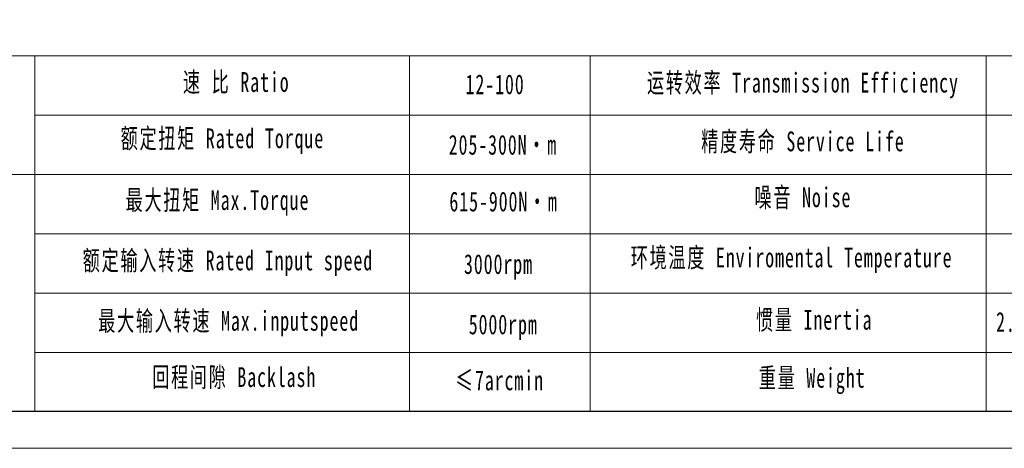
# Model space of a CAD drawing. Header units: millimetres. Extents: x 8145 to 8986, y -564 to 31.
# Tile 2 of 6: x 8288 to 8554, y -564 to -448. Entities that reach past the tile are written whole.
import ezdxf

# ---------------------------------------------------------------- set-up
doc = ezdxf.new("R2010")
doc.units = ezdxf.units.MM
doc.layers.get('0').update_dxf_attribs({"lineweight": 18})
doc.layers.add('SLD-0', color=7, linetype='Continuous', lineweight=18)
doc.layers.add('图框_外框线', color=7, linetype='Continuous', lineweight=18)
doc.styles.add('标准', font='txt', dxfattribs={"width": 0.667})

msp = doc.modelspace()

# ---------------------------------------------------------------- linework, layer by layer
for p, q in [((8291.77, -457.4), (8291.77, -553.57)), ((8393.28, -457.4), (8393.28, -553.57))]:
    msp.add_line(p, q)
at = {"layer": 'SLD-0'}
for p, q in [((8442.19, -457.4), (8442.19, -553.55)), ((8549.45, -457.4), (8549.45, -553.56))]:
    msp.add_line(p, q, dxfattribs=at)
at = {"layer": '图框_外框线'}
for p, q in [((8219.22, -457.4), (8976.24, -457.4)), ((8291.77, -473.45), (8717.23, -473.45)), ((8219.22, -489.49), (8976.24, -489.49)), ((8291.77, -505.53), (8976.24, -505.53)), ((8291.77, -521.58), (8976.24, -521.58)), ((8291.77, -537.62), (8976.24, -537.62))]:
    msp.add_line(p, q, dxfattribs=at)
at = {"layer": '图框_外框线', "color": 3}
msp.add_lwpolyline([(8144.9, -563.57), (8986.26, -563.57), (8986.26, 31.38), (8144.9, 31.38)], close=True, dxfattribs=at)
at = {"layer": '图框_外框线', "color": 3, "lineweight": 25}
msp.add_lwpolyline([(8194.98, -553.56), (8976.24, -553.56), (8976.24, 21.37), (8194.98, 21.37)], close=True, dxfattribs=at)

# ---------------------------------------------------------------- texts
at = {"layer": 'SLD-0', "color": 1, "char_height": 5.3478, "attachment_point": 2, "style": '标准'}
for s, insert, width in [('\\T1.1;速 比 Ratio', (8346.33, -461.81), 43.6968), ('\\T1.1;运转效率 Transmission Efficiency', (8499.79, -461.98), 90.879), ('\\pxqc;{\\T1.1;12-100}', (8416.42, -462.43), 22.7379), ('\\T1.1;额定扭矩 Rated Torque', (8342.57, -477.03), 94.9496), ('\\T1.1;精度寿命 Service Life', (8499.79, -477.87), 71.3335), ('{\\T1.1;205-300N·m}', (8418.54, -478.78), 44.2942), ('\\T1.1;最大扭矩 Max.Torque', (8341.25, -493.74), 63.1261), ('\\T1.1;噪音 Noise', (8499.79, -493), 47.1892), ('{\\T1.1;615-900N·m}', (8418.73, -494.14), 53.1868), ('\\T1.1;额定输入转速 Rated Input speed', (8344.07, -510.08), 83.9257), ('{\\T1.1;环境温度 Enviromental Temperature}', (8496.73, -509.28), 145.8192), ('\\T1.1;3000rpm', (8417.34, -511.06), 36.8489), ('\\T1.1;最大输入转速 Max.inputspeed ', (8344.26, -526.42), 84.4105), ('\\T1.1;5000rpm', (8418.62, -527.39), 116.9351), ('\\T1.1;惯量 Inertia', (8502.86, -526.13), 48.3138), ('{\\T1.1;2.57-2.58kg.cm²}', (8571.87, -526.71), 81.8149), ('\\T1.1;回程间隙 Backlash', (8345.77, -541.64), 68.4436), ('\\T1.1;重量 Weight', (8502.29, -541.83), 41.5838), ('{\\T1.1;≤7arcmin }', (8417.64, -542.52), 41.1382)]:
    msp.add_mtext(s, dxfattribs=dict(at, insert=insert, width=width))

# ---------------------------------------------------------------- next in the draw order: texts
at = {"layer": 'SLD-0', "color": 1, "insert": (8629.04, -494.28), "char_height": 5.3478, "width": 145.8192, "attachment_point": 2, "style": '标准', "bg_fill": 2}
msp.add_mtext('{\\f宋体|b0|i0|c134|p2;容许轴向力Max Axial Force}', dxfattribs=at)

doc.saveas('drawing.dxf')
